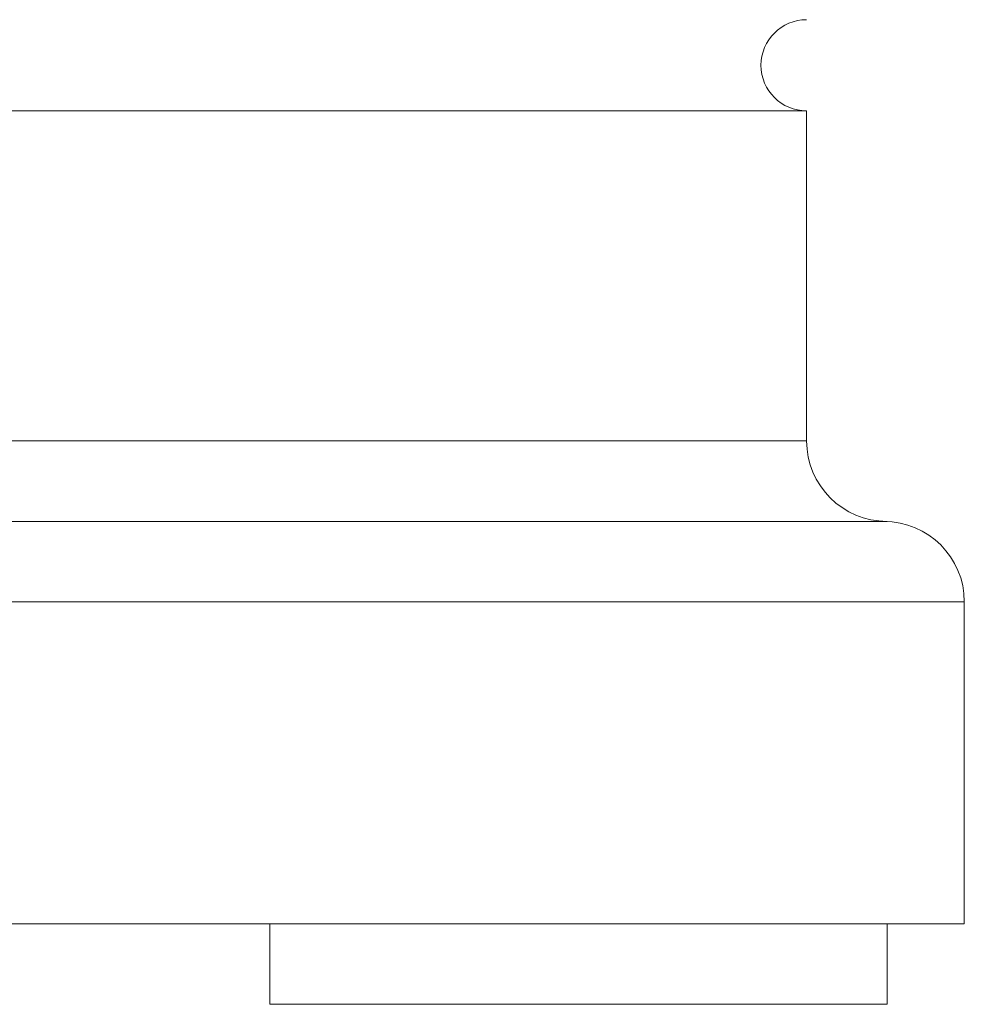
# Model space of a CAD drawing. Header units: inches. Extents: x 0.7 to 15.2, y 0.4 to 10.7.
# Tile 19 of 21: x 13.8 to 15.2, y 4.1 to 5.6. Entities that reach past the tile are written whole.
import ezdxf

# ---------------------------------------------------------------- set-up
doc = ezdxf.new("R2010")
doc.units = ezdxf.units.IN
doc.header["$MEASUREMENT"] = 0

msp = doc.modelspace()

# ---------------------------------------------------------------- linework, layer by layer
at = {"color": 7, "linetype": 'Continuous', "lineweight": 15}
for p, q in [((12.4741, 5.4147), (14.9741, 5.4147)), ((14.9741, 4.9227), (14.9741, 5.4147)), ((12.3541, 4.8027), (15.0941, 4.8027)), ((15.2091, 4.2027), (15.2091, 4.6827)), ((13.7761, 4.2027), (15.2091, 4.2027)), ((14.1741, 4.2027), (14.1741, 4.0827)), ((15.0941, 4.0827), (15.0941, 4.2027)), ((14.1741, 4.0827), (15.0941, 4.0827))]:
    msp.add_line(p, q, dxfattribs=at)
at = {"color": 8, "linetype": 'Continuous', "lineweight": 15}
for p, q in [((12.4741, 4.9227), (14.9741, 4.9227)), ((12.2391, 4.6827), (15.2091, 4.6827))]:
    msp.add_line(p, q, dxfattribs=at)
at = {"color": 7, "linetype": 'Continuous', "lineweight": 15}
for centre, radius, start, end in [((14.9741, 5.4827), 0.068, 90, 270), ((15.0941, 4.9227), 0.12, 180, 270), ((15.0891, 4.6827), 0.12, 0, 90)]:
    msp.add_arc(centre, radius, start, end, dxfattribs=at)

doc.saveas('drawing.dxf')
